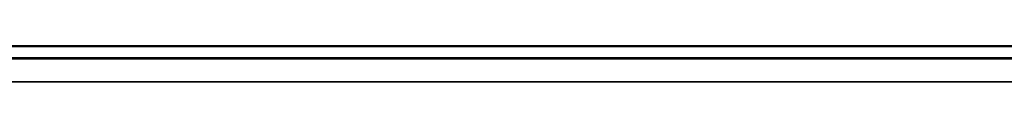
# Model space of a CAD drawing. Header units: inches. Extents: x 3.3 to 58.3, y 0.8 to 38.3.
# Tile 136 of 162: x 26.947 to 32.149, y 37.884 to 38.073. Entities that reach past the tile are written whole.
import ezdxf

# ---------------------------------------------------------------- set-up
doc = ezdxf.new("R2010")
doc.units = ezdxf.units.IN
doc.header["$MEASUREMENT"] = 0
doc.layers.add('Visible (ANSI)', color=7, linetype='Continuous', lineweight=50)
doc.layers.add('Visible Narrow (ANSI)', color=7, linetype='Continuous', lineweight=35)

msp = doc.modelspace()

# ---------------------------------------------------------------- linework, layer by layer
at = {"layer": 'Visible (ANSI)'}
for p, q in [((42.5566, 38.0734), (21.4216, 38.0734)), ((21.4216, 38.0104), (42.5566, 38.0104)), ((21.4216, 38.0104), (42.5566, 38.0104)), ((21.4216, 38.0084), (42.5566, 38.0084))]:
    msp.add_line(p, q, dxfattribs=at)
at = {"layer": 'Visible Narrow (ANSI)'}
msp.add_line((42.5251, 37.8844), (21.4529, 37.8844), dxfattribs=at)

doc.saveas('drawing.dxf')
